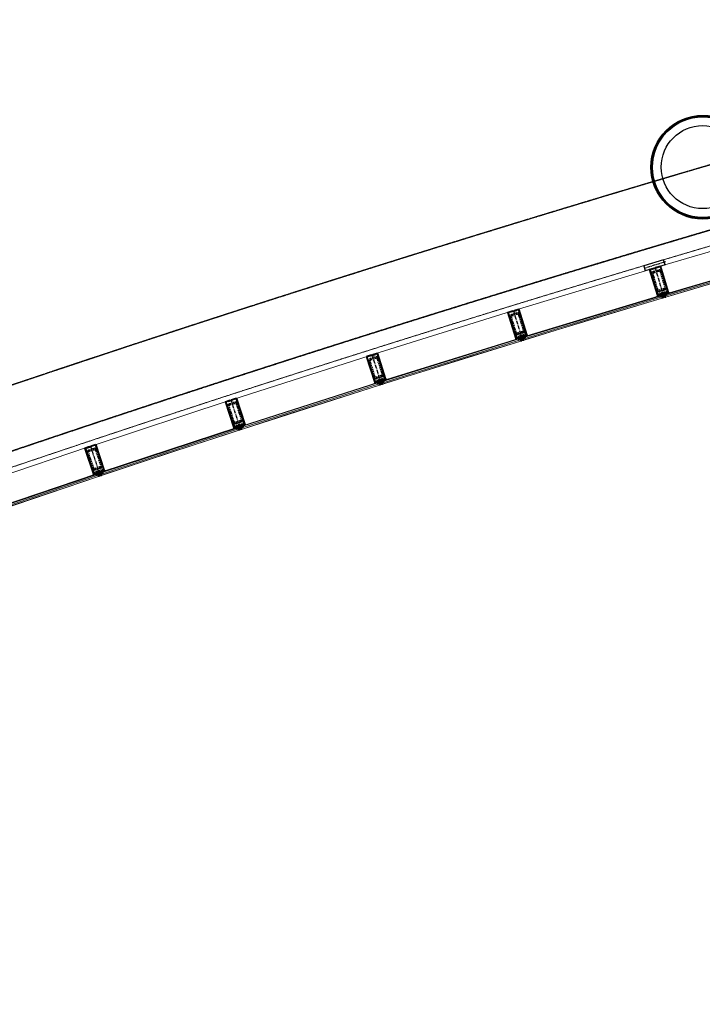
# Model space of a CAD drawing. Header units: millimetres. Extents: x 98667 to 994031, y -2704 to 533009.
# Tile 194 of 256: x 659974 to 666560, y 362746 to 372241. Entities that reach past the tile are written whole.
import ezdxf

# ---------------------------------------------------------------- set-up
doc = ezdxf.new("R2010")
doc.units = ezdxf.units.MM
for name, pattern in [('AP03000E0$0$CENTER', [50.8, 31.75, -6.35, 6.35, -6.35]), ('AP03000E0$0$HIDDEN', [9.525, 6.35, -3.175]), ('AP03000E0$0$HIDDENX2', [19.05, 12.7, -6.35]), ('AP9340000$SP00000G0$0$CENTER', [50.8, 31.75, -6.35, 6.35, -6.35]), ('CENTER', [50.8, 31.75, -6.35, 6.35, -6.35]), ('sp00000g0$0$CENTER', [50.8, 31.75, -6.35, 6.35, -6.35])]:
    doc.linetypes.add(name, pattern=pattern)
for name, color, linetype in [('A-COL ENCLOUSER INNER', 1, 'Continuous'), ('A-COL ENCLOUSER OUTER', 6, 'Continuous'), ('A-GRID', 1, 'CENTER'), ('AP9340000$SP00000G0$0$S-GRID', 8, 'AP9340000$SP00000G0$0$CENTER'), ('NOT IN SCOPE', 222, 'Continuous'), ('sp00000g0$0$S-GRID', 1, 'sp00000g0$0$CENTER')]:
    doc.layers.add(name, color=color, linetype=linetype)
for name, color, linetype, lineweight in [('AP03000E0$0$A-GLAZ-FULL-EXTR', 2, 'Continuous', 20), ('AP03000E0$0$A-GLAZ-MULL-EXTR', 3, 'Continuous', 35), ('AP03000E0$0$A-WALL-FNSH', 1, 'Continuous', 15), ('L_5300_WALL', 6, 'Continuous', 30)]:
    doc.layers.add(name, color=color, linetype=linetype, lineweight=lineweight)
doc.layers.add('AP03000E0$0$A-Slab Edge Guide', color=55, linetype='Continuous', lineweight=15, plot=False)

msp = doc.modelspace()

# ---------------------------------------------------------------- linework, layer by layer
at = {"color": 251, "linetype": 'AP03000E0$0$CENTER'}
for p, q in [((666104.2, 369848.3), (666190, 369560.8)), ((664737, 369434.1), (664825.2, 369147.4)), ((663373.2, 369009.1), (663463.6, 368723.1)), ((662012.8, 368573.3), (662105.5, 368287.9)), ((660655.9, 368126.6), (660750.9, 367842))]:
    msp.add_line(p, q, dxfattribs=at)
at = {"layer": 'A-COL ENCLOUSER INNER', "color": 251}
for radius in [494, 485]:
    msp.add_circle((666563.6, 370818.2), radius, dxfattribs=at)
at = {"layer": 'A-COL ENCLOUSER OUTER', "color": 251}
msp.add_circle((666563.6, 370818.2), 500, dxfattribs=at)
at = {"layer": 'A-GRID', "color": 251}
msp.add_line((666203.1, 369906.1), (666002.3, 369842.8), dxfattribs=at)
at = {"layer": 'AP03000E0$0$A-GLAZ-FULL-EXTR', "color": 251}
for p, q in [((667456.7, 370246.4), (666122.1, 369853.6)), ((666198.3, 369594.6), (667532.9, 369987.3)), ((667534.6, 369981.6), (666200, 369588.9)), ((666203.4, 369577.3), (667538, 369970.1)), ((667541.3, 369958.6), (666206.8, 369565.8)), ((664754.9, 369439.6), (666086.3, 369842.9)), ((666164.6, 369584.5), (664833.2, 369181.2)), ((664834.9, 369175.5), (666166.3, 369578.8)), ((666169.8, 369567.3), (664838.4, 369164)), ((664841.9, 369152.5), (666173.3, 369555.8)), ((666152.6, 369562.1), (666149.1, 369573.6)), ((666150, 369570.7), (666155.7, 369572.4)), ((666151.7, 369565), (666150, 369570.7)), ((666157.4, 369566.7), (666151.7, 369565)), ((666154.8, 369575.3), (666166.3, 369578.8)), ((666158.3, 369563.8), (666154.8, 369575.3)), ((666155.7, 369572.4), (666157.4, 369566.7)), ((666169.8, 369567.3), (666158.3, 369563.8)), ((666166.3, 369578.8), (666164.6, 369584.5)), ((666166.3, 369578.8), (666169.8, 369567.3)), ((666173.3, 369555.8), (666169.8, 369567.3)), ((666200, 369588.9), (666198.3, 369594.6)), ((666211.5, 369592.2), (666200, 369588.9)), ((666200, 369588.9), (666203.4, 369577.3)), ((666203.4, 369577.3), (666214.9, 369580.7)), ((666206.8, 369565.8), (666203.4, 369577.3)), ((666214.9, 369580.7), (666211.5, 369592.2)), ((666218.1, 369591.1), (666212.4, 369589.4)), ((666212.4, 369589.4), (666214.1, 369583.6)), ((666214.1, 369583.6), (666219.8, 369585.3)), ((666220.7, 369582.4), (666217.3, 369593.9)), ((666219.8, 369585.3), (666218.1, 369591.1)), ((664719.2, 369428.6), (663391.1, 369014.7)), ((663471.4, 368757), (664799.5, 369170.9)), ((664801.3, 369165.1), (663473.2, 368751.2)), ((664789.8, 369161.6), (664801.3, 369165.1)), ((664793.4, 369150.1), (664789.8, 369161.6)), ((664799.5, 369170.9), (664801.3, 369165.1)), ((664801.3, 369165.1), (664804.9, 369153.7)), ((664833.2, 369181.2), (664834.9, 369175.5)), ((664846.4, 369178.9), (664834.9, 369175.5)), ((664834.9, 369175.5), (664838.4, 369164)), ((664838.4, 369164), (664849.9, 369167.5)), ((664838.4, 369164), (664841.9, 369152.5)), ((664849.9, 369167.5), (664846.4, 369178.9)), ((664853, 369177.8), (664847.3, 369176.1)), ((664847.3, 369176.1), (664849, 369170.3)), ((664849, 369170.3), (664854.8, 369172.1)), ((664855.6, 369169.2), (664852.2, 369180.7)), ((664854.8, 369172.1), (664853, 369177.8)), ((663476.7, 368739.8), (664804.9, 369153.7)), ((664808.4, 369142.2), (663480.3, 368728.3)), ((664787.7, 369148.3), (664784.1, 369159.8)), ((664785, 369156.9), (664790.7, 369158.7)), ((664786.8, 369151.2), (664785, 369156.9)), ((664792.5, 369153), (664786.8, 369151.2)), ((664790.7, 369158.7), (664792.5, 369153)), ((664804.9, 369153.7), (664793.4, 369150.1)), ((664804.9, 369153.7), (664808.4, 369142.2)), ((662030.6, 368579), (663355.4, 369003.5)), ((663437.8, 368746.3), (662113, 368321.9)), ((662114.8, 368316.2), (663439.6, 368740.6)), ((663443.3, 368729.2), (662118.5, 368304.8)), ((662122.1, 368293.3), (663446.9, 368717.8)), ((663426.1, 368723.7), (663422.5, 368735.1)), ((663423.4, 368732.3), (663429.1, 368734.1)), ((663425.2, 368726.6), (663423.4, 368732.3)), ((663430.9, 368728.4), (663425.2, 368726.6)), ((663428.2, 368737), (663439.6, 368740.6)), ((663431.8, 368725.5), (663428.2, 368737)), ((663429.1, 368734.1), (663430.9, 368728.4)), ((663443.3, 368729.2), (663431.8, 368725.5)), ((663439.6, 368740.6), (663437.8, 368746.3)), ((663439.6, 368740.6), (663443.3, 368729.2)), ((663446.9, 368717.8), (663443.3, 368729.2)), ((663473.2, 368751.2), (663471.4, 368757)), ((663484.6, 368754.8), (663473.2, 368751.2)), ((663473.2, 368751.2), (663476.7, 368739.8)), ((663476.7, 368739.8), (663488.2, 368743.4)), ((663480.3, 368728.3), (663476.7, 368739.8)), ((663488.2, 368743.4), (663484.6, 368754.8)), ((663491.2, 368753.7), (663485.5, 368751.9)), ((663485.5, 368751.9), (663487.3, 368746.2)), ((663487.3, 368746.2), (663493, 368748)), ((663493.9, 368745.1), (663490.4, 368756.6)), ((663493, 368748), (663491.2, 368753.7)), ((661995.1, 368567.5), (660673.7, 368132.5)), ((660758.1, 367876.1), (662079.5, 368311)), ((662081.3, 368305.3), (660760, 367870.4)), ((662070, 368301.6), (662081.3, 368305.3)), ((662079.5, 368311), (662081.3, 368305.3)), ((662081.3, 368305.3), (662085.1, 368293.9)), ((662113, 368321.9), (662114.8, 368316.2)), ((662126.2, 368319.8), (662114.8, 368316.2)), ((662114.8, 368316.2), (662118.5, 368304.8)), ((662118.5, 368304.8), (662129.9, 368308.4)), ((662129.9, 368308.4), (662126.2, 368319.8)), ((662132.9, 368318.8), (662127.2, 368317)), ((662127.2, 368317), (662129, 368311.3)), ((662129, 368311.3), (662134.7, 368313.1)), ((662135.6, 368310.3), (662132, 368321.7)), ((662134.7, 368313.1), (662132.9, 368318.8)), ((660763.7, 367859), (662085.1, 368293.9)), ((662088.9, 368282.5), (660767.5, 367847.6)), ((662068, 368288.3), (662064.3, 368299.7)), ((662065.2, 368296.8), (662070.9, 368298.7)), ((662067.1, 368291.1), (662065.2, 368296.8)), ((662072.8, 368293), (662067.1, 368291.1)), ((662073.7, 368290.2), (662070, 368301.6)), ((662070.9, 368298.7), (662072.8, 368293)), ((662085.1, 368293.9), (662073.7, 368290.2)), ((662085.1, 368293.9), (662088.9, 368282.5)), ((662118.5, 368304.8), (662122.1, 368293.3)), ((659320.3, 367675.2), (660638.2, 368120.7)), ((660724.7, 367864.9), (659406.8, 367419.4)), ((659408.7, 367413.8), (660726.6, 367859.2)), ((660730.4, 367847.8), (659412.6, 367402.4)), ((659416.4, 367391), (660734.3, 367836.5)), ((660713.4, 367842.1), (660709.5, 367853.5)), ((660710.5, 367850.6), (660716.2, 367852.5)), ((660712.4, 367844.9), (660710.5, 367850.6)), ((660718.1, 367846.8), (660712.4, 367844.9)), ((660715.2, 367855.4), (660726.6, 367859.2)), ((660719.1, 367844), (660715.2, 367855.4)), ((660716.2, 367852.5), (660718.1, 367846.8)), ((660730.4, 367847.8), (660719.1, 367844)), ((660726.6, 367859.2), (660724.7, 367864.9)), ((660726.6, 367859.2), (660730.4, 367847.8)), ((660734.3, 367836.5), (660730.4, 367847.8)), ((660760, 367870.4), (660758.1, 367876.1)), ((660771.4, 367874.1), (660760, 367870.4)), ((660760, 367870.4), (660763.7, 367859)), ((660763.7, 367859), (660775.1, 367862.7)), ((660767.5, 367847.6), (660763.7, 367859)), ((660775.1, 367862.7), (660771.4, 367874.1)), ((660778, 367873.1), (660772.3, 367871.3)), ((660772.3, 367871.3), (660774.2, 367865.6)), ((660774.2, 367865.6), (660779.9, 367867.4)), ((660780.8, 367864.6), (660777.1, 367876)), ((660779.9, 367867.4), (660778, 367873.1))]:
    msp.add_line(p, q, dxfattribs=at)
at = {"layer": 'AP03000E0$0$A-GLAZ-FULL-EXTR', "color": 251, "linetype": 'Continuous'}
for p, q in [((666155.1, 369574.3), (666166.6, 369577.8)), ((666159.4, 369564.2), (666155.9, 369575.6)), ((666156.1, 369571.3), (666167.5, 369574.7)), ((666157, 369568.2), (666168.5, 369571.7)), ((666157.9, 369565.2), (666169.4, 369568.7)), ((666162.4, 369565.1), (666159, 369576.6)), ((666165.5, 369566), (666162, 369577.5)), ((666168.5, 369566.9), (666165, 369578.4)), ((666200.8, 369586.4), (666213.3, 369586.4)), ((666201.3, 369584.6), (666201.3, 369589.2)), ((666201.7, 369583.2), (666214.2, 369583.2)), ((666202.5, 369589.6), (666212.3, 369589.5)), ((666202.6, 369580), (666212.5, 369580)), ((666204.4, 369577.6), (666204.5, 369590.2)), ((666207.6, 369578.6), (666207.7, 369591.1)), ((666210.8, 369579.5), (666210.8, 369592)), ((666214, 369580.5), (666214, 369584)), ((664790.2, 369160.4), (664802.8, 369160.3)), ((664793, 369151.5), (664793, 369162.6)), ((664796.1, 369163.5), (664801.8, 369163.5)), ((664796.1, 369151), (664796.2, 369163.5)), ((664799.3, 369151.9), (664799.4, 369164.5)), ((664802.5, 369152.9), (664802.5, 369161.2)), ((664835.6, 369173.2), (664847.1, 369176.7)), ((664836.5, 369170.1), (664848, 369173.6)), ((664840.6, 369164.7), (664837.2, 369176.1)), ((664837.5, 369167.1), (664849, 369170.6)), ((664838.4, 369164.1), (664849.9, 369167.5)), ((664843.7, 369165.6), (664840.2, 369177.1)), ((664846.7, 369166.5), (664843.2, 369178)), ((664849.7, 369167.4), (664846.3, 369178.9)), ((664791.2, 369157.2), (664803.8, 369157.1)), ((664792.2, 369154), (664804.8, 369154)), ((664793.2, 369150.8), (664795.7, 369150.8)), ((663428.6, 368735.8), (663440, 368739.4)), ((663432.2, 368725.7), (663428.6, 368737.1)), ((663429.5, 368732.8), (663441, 368736.4)), ((663430.5, 368729.7), (663441.9, 368733.4)), ((663431.5, 368726.7), (663442.9, 368730.4)), ((663435.2, 368726.6), (663431.6, 368738.1)), ((663438.3, 368727.6), (663434.6, 368739)), ((663441.3, 368728.6), (663437.6, 368740)), ((663473.6, 368749.8), (663486.2, 368749.8)), ((663473.7, 368749.6), (663473.7, 368751.4)), ((663474.6, 368746.6), (663487.2, 368746.6)), ((663475.6, 368743.5), (663488.2, 368743.4)), ((663476.6, 368740.3), (663478.3, 368740.3)), ((663476.8, 368739.8), (663476.9, 368752.4)), ((663478.8, 368753), (663485.2, 368753)), ((663480, 368740.8), (663480.1, 368753.4)), ((663483.2, 368741.8), (663483.2, 368754.4)), ((663486.4, 368742.8), (663486.4, 368749.2)), ((662115.6, 368313.7), (662127, 368317.4)), ((662120, 368305.2), (662116.3, 368316.7)), ((662116.6, 368310.7), (662128, 368314.4)), ((662117.5, 368307.7), (662129, 368311.3)), ((662123, 368306.2), (662119.3, 368317.6)), ((662126, 368307.2), (662122.4, 368318.6)), ((662129, 368308.1), (662125.4, 368319.6)), ((662070, 368301.5), (662082.6, 368301.5)), ((662071, 368298.4), (662083.7, 368298.3)), ((662071.6, 368296.4), (662071.7, 368302.1)), ((662072.1, 368295.2), (662084.7, 368295.1)), ((662073.1, 368292), (662079.2, 368292)), ((662074.8, 368290.5), (662074.9, 368303.2)), ((662078, 368291.6), (662078, 368304.2)), ((662079.4, 368304.7), (662081.6, 368304.7)), ((662081.2, 368292.6), (662081.2, 368305.3)), ((662084.3, 368293.7), (662084.3, 368296.2)), ((660715.4, 367855), (660726.7, 367858.8)), ((660716.4, 367852), (660727.7, 367855.8)), ((660717.4, 367849), (660728.8, 367852.8)), ((660721.7, 367844.9), (660717.9, 367856.3)), ((660718.4, 367846), (660729.8, 367849.8)), ((660724.7, 367845.9), (660720.9, 367857.3)), ((660727.7, 367846.9), (660723.9, 367858.3)), ((660760.5, 367868.7), (660773.2, 367868.7)), ((660761.5, 367865.6), (660774.2, 367865.5)), ((660761.8, 367864.9), (660761.8, 367871)), ((660762.6, 367862.4), (660774, 367862.3)), ((660763.6, 367859.2), (660764.5, 367859.2)), ((660764.7, 367871.9), (660772.1, 367871.9)), ((660764.9, 367859.3), (660765, 367872)), ((660768.1, 367860.4), (660768.2, 367873)), ((660771.3, 367861.4), (660771.3, 367874.1)), ((660774.5, 367862.5), (660774.5, 367864.7))]:
    msp.add_line(p, q, dxfattribs=at)
msp.add_arc((717502.2, 197719), 179339.2, 89.995553, 114.847186, dxfattribs=at)
at = {"layer": 'AP03000E0$0$A-GLAZ-MULL-EXTR', "color": 251}
for p, q in [((666094.6, 369845.4), (666051.5, 369832.6)), ((666051.5, 369832.6), (666125.9, 369583.4)), ((666055.2, 369830.5), (666095.5, 369842.6)), ((666112.5, 369638.9), (666055.2, 369830.5)), ((666109.9, 369846.8), (666074.4, 369836.3)), ((666074.4, 369836.3), (666075.3, 369833.4)), ((666075.3, 369833.4), (666115.5, 369845.4)), ((666095.5, 369842.6), (666094.6, 369845.4)), ((666156.9, 369864), (666109, 369849.7)), ((666109, 369849.7), (666109.9, 369846.8)), ((666114.6, 369848.3), (666154.9, 369860.3)), ((666115.5, 369845.4), (666114.6, 369848.3)), ((666154.9, 369860.3), (666212.1, 369668.7)), ((666231.3, 369614.9), (666156.9, 369864)), ((666128.8, 369584.3), (666112.5, 369638.9)), ((666212.1, 369668.7), (666228.4, 369614)), ((666150.3, 369580.3), (666124, 369572.4)), ((666124, 369572.4), (666127.3, 369578.6)), ((666125.9, 369583.4), (666127.3, 369578.6)), ((666127.3, 369578.6), (666168, 369590.8)), ((666127.3, 369578.6), (666148.9, 369585.1)), ((666166.6, 369595.6), (666128.8, 369584.3)), ((666148.9, 369585.1), (666150.3, 369580.3)), ((666189.7, 369605.6), (666149.5, 369593.6)), ((666149.5, 369593.6), (666150.3, 369590.7)), ((666150.3, 369590.7), (666185.8, 369601.3)), ((666171.4, 369597), (666166.6, 369595.6)), ((666168, 369590.8), (666178.1, 369557.3)), ((666182.9, 369558.7), (666171.4, 369597)), ((666178.1, 369557.3), (666182.9, 369558.7)), ((666185.8, 369601.3), (666197.2, 369563)), ((666190.6, 369602.7), (666189.7, 369605.6)), ((666228.4, 369614), (666190.6, 369602.7)), ((666192, 369597.9), (666232.7, 369610.1)), ((666202, 369564.4), (666192, 369597.9)), ((666197.2, 369563), (666202, 369564.4)), ((666232.7, 369610.1), (666211.2, 369603.7)), ((666211.2, 369603.7), (666212.6, 369598.9)), ((666212.6, 369598.9), (666238.9, 369606.7)), ((666232.7, 369610.1), (666231.3, 369614.9)), ((666238.9, 369606.7), (666232.7, 369610.1)), ((664746.6, 369437.1), (664789.6, 369450.3)), ((664787.6, 369446.5), (664747.5, 369434.2)), ((664846.4, 369255.4), (664787.6, 369446.5)), ((664789.6, 369450.3), (664866, 369201.8)), ((664684.5, 369418), (664732.3, 369432.7)), ((664760.8, 369169.4), (664684.5, 369418)), ((664728.4, 369428.3), (664688.2, 369416)), ((664688.2, 369416), (664747, 369224.8)), ((664729.3, 369425.5), (664728.4, 369428.3)), ((664769.4, 369437.8), (664729.3, 369425.5)), ((664732.3, 369432.7), (664733.1, 369429.8)), ((664733.1, 369429.8), (664768.5, 369440.7)), ((664747.5, 369434.2), (664746.6, 369437.1)), ((664768.5, 369440.7), (664769.4, 369437.8)), ((664863.1, 369200.9), (664846.4, 369255.4)), ((664747, 369224.8), (664763.7, 369170.3)), ((664785.3, 369166.5), (664759, 369158.4)), ((664759, 369158.4), (664762.3, 369164.7)), ((664762.3, 369164.7), (664760.8, 369169.4)), ((664802.9, 369177.1), (664762.3, 369164.7)), ((664762.3, 369164.7), (664783.8, 369171.3)), ((664763.7, 369170.3), (664801.5, 369181.9)), ((664783.8, 369171.3), (664785.3, 369166.5)), ((664800.6, 369184.8), (664840.7, 369197.1)), ((664801.5, 369181.9), (664800.6, 369184.8)), ((664813.2, 369143.7), (664802.9, 369177.1)), ((664841.6, 369194.3), (664806.2, 369183.4)), ((664806.2, 369183.4), (664818, 369145.2)), ((664820.6, 369187.8), (664825.4, 369189.3)), ((664832.3, 369149.6), (664820.6, 369187.8)), ((664825.4, 369189.3), (664863.1, 369200.9)), ((664867.5, 369197), (664826.8, 369184.5)), ((664826.8, 369184.5), (664837.1, 369151)), ((664840.7, 369197.1), (664841.6, 369194.3)), ((664867.5, 369197), (664846, 369190.4)), ((664846, 369190.4), (664847.4, 369185.6)), ((664847.4, 369185.6), (664873.7, 369193.7)), ((664866, 369201.8), (664867.5, 369197)), ((664873.7, 369193.7), (664867.5, 369197)), ((664818, 369145.2), (664813.2, 369143.7)), ((664837.1, 369151), (664832.3, 369149.6)), ((663320.8, 368992.5), (663368.5, 369007.6)), ((663399.1, 368744.6), (663320.8, 368992.5)), ((663364.6, 369003.2), (663324.5, 368990.6)), ((663324.5, 368990.6), (663384.8, 368799.9)), ((663365.5, 369000.4), (663364.6, 369003.2)), ((663405.5, 369013), (663365.5, 369000.4)), ((663368.5, 369007.6), (663369.4, 369004.7)), ((663369.4, 369004.7), (663404.6, 369015.9)), ((663382.8, 369012.1), (663425.7, 369025.7)), ((663383.7, 369009.3), (663382.8, 369012.1)), ((663423.7, 369021.9), (663383.7, 369009.3)), ((663404.6, 369015.9), (663405.5, 369013)), ((663484, 368831.2), (663423.7, 369021.9)), ((663425.7, 369025.7), (663504, 368777.8)), ((663384.8, 368799.9), (663402, 368745.5)), ((663501.2, 368776.9), (663484, 368831.2)), ((663423.6, 368741.9), (663397.4, 368733.6)), ((663397.4, 368733.6), (663400.6, 368739.9)), ((663400.6, 368739.9), (663399.1, 368744.6)), ((663441.2, 368752.7), (663400.6, 368739.9)), ((663400.6, 368739.9), (663422.1, 368746.6)), ((663402, 368745.5), (663439.7, 368757.4)), ((663422.1, 368746.6), (663423.6, 368741.9)), ((663438.7, 368760.3), (663478.8, 368772.9)), ((663439.7, 368757.4), (663438.7, 368760.3)), ((663451.7, 368719.3), (663441.2, 368752.7)), ((663479.7, 368770.1), (663444.4, 368758.9)), ((663444.4, 368758.9), (663456.5, 368720.8)), ((663456.5, 368720.8), (663451.7, 368719.3)), ((663458.7, 368763.5), (663463.5, 368765)), ((663470.8, 368725.3), (663458.7, 368763.5)), ((663463.5, 368765), (663501.2, 368776.9)), ((663505.5, 368773), (663465, 368760.2)), ((663465, 368760.2), (663475.5, 368726.8)), ((663475.5, 368726.8), (663470.8, 368725.3)), ((663478.8, 368772.9), (663479.7, 368770.1)), ((663505.5, 368773), (663484.1, 368766.2)), ((663484.1, 368766.2), (663485.6, 368761.4)), ((663485.6, 368761.4), (663511.8, 368769.7)), ((663504, 368777.8), (663505.5, 368773)), ((663511.8, 368769.7), (663505.5, 368773)), ((662065.1, 368590.2), (662017.6, 368574.8)), ((662145.5, 368343), (662065.1, 368590.2)), ((662003.3, 368570.2), (661960.5, 368556.3)), ((661960.5, 368556.3), (662040.8, 368309)), ((661964.3, 368554.3), (662004.2, 368567.3)), ((662026.1, 368364.1), (661964.3, 368554.3)), ((662018.5, 368571.9), (661983.3, 368560.5)), ((661983.3, 368560.5), (661984.2, 368557.7)), ((661984.2, 368557.7), (662024.2, 368570.6)), ((662004.2, 368567.3), (662003.3, 368570.2)), ((662017.6, 368574.8), (662018.5, 368571.9)), ((662023.3, 368573.5), (662063.2, 368586.5)), ((662024.2, 368570.6), (662023.3, 368573.5)), ((662063.2, 368586.5), (662125, 368396.2)), ((662043.7, 368309.9), (662026.1, 368364.1)), ((662065.3, 368306.4), (662039.2, 368297.9)), ((662040.8, 368309), (662042.4, 368304.2)), ((662042.4, 368304.2), (662082.8, 368317.4)), ((662042.4, 368304.2), (662063.8, 368311.2)), ((662081.3, 368322.1), (662043.7, 368309.9)), ((662063.8, 368311.2), (662065.3, 368306.4)), ((662104.1, 368332.7), (662064.2, 368319.7)), ((662064.2, 368319.7), (662065.1, 368316.9)), ((662065.1, 368316.9), (662100.3, 368328.3)), ((662086, 368323.7), (662081.3, 368322.1)), ((662082.8, 368317.4), (662093.6, 368284.1)), ((662098.4, 368285.6), (662086, 368323.7)), ((662100.3, 368328.3), (662112.6, 368290.2)), ((662105, 368329.8), (662104.1, 368332.7)), ((662142.6, 368342), (662105, 368329.8)), ((662106.6, 368325.1), (662147, 368338.2)), ((662117.4, 368291.8), (662106.6, 368325.1)), ((662125, 368396.2), (662142.6, 368342)), ((662147, 368338.2), (662125.6, 368331.3)), ((662125.6, 368331.3), (662127.1, 368326.5)), ((662127.1, 368326.5), (662153.3, 368335)), ((662147, 368338.2), (662145.5, 368343)), ((662153.3, 368335), (662147, 368338.2)), ((662039.2, 368297.9), (662042.4, 368304.2)), ((662093.6, 368284.1), (662098.4, 368285.6)), ((662112.6, 368290.2), (662117.4, 368291.8)), ((660646.5, 368123.4), (660603.8, 368109.2)), ((660607.6, 368107.3), (660647.4, 368120.6)), ((660661.6, 368125.3), (660626.5, 368113.6)), ((660627.5, 368110.8), (660667.3, 368124.1)), ((660647.4, 368120.6), (660646.5, 368123.4)), ((660708.1, 368144), (660660.7, 368128.2)), ((660660.7, 368128.2), (660661.6, 368125.3)), ((660666.4, 368126.9), (660706.2, 368140.2)), ((660667.3, 368124.1), (660666.4, 368126.9)), ((660706.2, 368140.2), (660769.5, 367950.5)), ((660790.4, 367897.4), (660708.1, 368144)), ((660603.8, 368109.2), (660686, 367862.6)), ((660670.9, 367917.6), (660607.6, 368107.3)), ((660626.5, 368113.6), (660627.5, 368110.8)), ((660769.5, 367950.5), (660787.5, 367896.4)), ((660688.9, 367863.5), (660670.9, 367917.6)), ((660710.6, 367860.2), (660684.5, 367851.5)), ((660684.5, 367851.5), (660687.6, 367857.8)), ((660686, 367862.6), (660687.6, 367857.8)), ((660687.6, 367857.8), (660727.9, 367871.3)), ((660687.6, 367857.8), (660709, 367864.9)), ((660726.4, 367876), (660688.9, 367863.5)), ((660709, 367864.9), (660710.6, 367860.2)), ((660749.1, 367886.8), (660709.3, 367873.5)), ((660709.3, 367873.5), (660710.2, 367870.6)), ((660710.2, 367870.6), (660745.3, 367882.3)), ((660731.1, 367877.6), (660726.4, 367876)), ((660727.9, 367871.3), (660739, 367838.1)), ((660743.8, 367839.6), (660731.1, 367877.6)), ((660739, 367838.1), (660743.8, 367839.6)), ((660745.3, 367882.3), (660758, 367844.4)), ((660750.1, 367883.9), (660749.1, 367886.8)), ((660787.5, 367896.4), (660750.1, 367883.9)), ((660751.7, 367879.2), (660792, 367892.6)), ((660762.7, 367846), (660751.7, 367879.2)), ((660758, 367844.4), (660762.7, 367846)), ((660792, 367892.6), (660770.6, 367885.5)), ((660770.6, 367885.5), (660772.2, 367880.8)), ((660772.2, 367880.8), (660798.3, 367889.5)), ((660792, 367892.6), (660790.4, 367897.4)), ((660798.3, 367889.5), (660792, 367892.6))]:
    msp.add_line(p, q, dxfattribs=at)
at = {"layer": 'AP03000E0$0$A-GLAZ-MULL-EXTR', "color": 251, "linetype": 'AP03000E0$0$HIDDENX2'}
for p, q in [((666088.8, 369812.4), (666136.7, 369826.7)), ((666114.9, 369637.6), (666072, 369781.3)), ((666126.9, 369641.1), (666084, 369784.9)), ((666092.4, 369800.4), (666140.3, 369814.7)), ((666155.9, 369806.3), (666198.8, 369662.6)), ((666167.8, 369809.9), (666210.8, 369666.2)), ((666122.1, 369613.6), (666217.9, 369642.2)), ((666190.4, 369647), (666142.5, 369632.7)), ((666194, 369635.1), (666146.1, 369620.8)), ((666217.9, 369642.2), (666223.6, 369623)), ((666127.8, 369594.4), (666122.1, 369613.6)), ((666175.7, 369608.7), (666127.8, 369594.4)), ((666223.6, 369623), (666175.7, 369608.7)), ((664705.4, 369366.9), (664749.5, 369223.5)), ((664717.4, 369370.5), (664761.4, 369227.2)), ((664769.8, 369412.8), (664722, 369398.1)), ((664773.4, 369400.8), (664725.6, 369386.2)), ((664833.1, 369249.2), (664789, 369392.6)), ((664845.1, 369252.9), (664801, 369396.2)), ((664852.4, 369229), (664756.8, 369199.6)), ((664756.8, 369199.6), (664762.7, 369180.5)), ((664762.7, 369180.5), (664810.5, 369195.2)), ((664777, 369218.9), (664824.8, 369233.6)), ((664780.7, 369206.9), (664828.5, 369221.6)), ((664810.5, 369195.2), (664858.3, 369209.8)), ((664858.3, 369209.8), (664852.4, 369229)), ((663406.1, 368988), (663358.4, 368973)), ((663409.9, 368976.1), (663362.2, 368961)), ((663482.7, 368828.7), (663437.5, 368971.7)), ((663342.1, 368941.6), (663387.3, 368798.6)), ((663354, 368945.4), (663399.2, 368802.3)), ((663470.8, 368824.9), (663425.6, 368968)), ((663490.2, 368804.9), (663394.9, 368774.7)), ((663414.9, 368794.2), (663462.6, 368809.2)), ((663418.7, 368782.3), (663466.4, 368797.3)), ((663448.6, 368770.7), (663496.2, 368785.8)), ((663496.2, 368785.8), (663490.2, 368804.9)), ((663394.9, 368774.7), (663400.9, 368755.7)), ((663400.9, 368755.7), (663448.6, 368770.7)), ((662028.6, 368362.8), (661982.3, 368505.5)), ((662040.5, 368366.7), (661994.2, 368509.4)), ((661998.3, 368537), (662045.9, 368552.4)), ((662002.2, 368525.1), (662049.7, 368540.6)), ((662065.5, 368532.5), (662111.8, 368389.9)), ((662077.4, 368536.4), (662123.7, 368393.7)), ((662036.3, 368339.1), (662131.4, 368369.9)), ((662042.5, 368320), (662036.3, 368339.1)), ((662090.1, 368335.5), (662042.5, 368320)), ((662103.8, 368374.1), (662056.2, 368358.7)), ((662107.7, 368362.2), (662060.1, 368346.8)), ((662137.6, 368350.9), (662090.1, 368335.5)), ((662131.4, 368369.9), (662137.6, 368350.9)), ((660673.4, 367916.3), (660625.9, 368058.6)), ((660685.2, 367920.3), (660637.8, 368062.6)), ((660641.7, 368090.2), (660689.2, 368106.1)), ((660645.7, 368078.4), (660693.1, 368094.2)), ((660708.9, 368086.3), (660756.4, 367944)), ((660720.8, 368090.2), (660768.2, 367948)), ((660748.5, 367928.2), (660701.1, 367912.4)), ((660681.3, 367892.6), (660776.2, 367924.2)), ((660687.6, 367873.6), (660681.3, 367892.6)), ((660735.1, 367889.4), (660687.6, 367873.6)), ((660752.4, 367916.3), (660705, 367900.5)), ((660782.5, 367905.3), (660735.1, 367889.4)), ((660776.2, 367924.2), (660782.5, 367905.3))]:
    msp.add_line(p, q, dxfattribs=at)
at = {"layer": 'AP03000E0$0$A-GLAZ-MULL-EXTR', "color": 251, "linetype": 'Continuous'}
for p, q in [((666124.4, 369573.3), (666126.8, 369573.3)), ((666126.1, 369576.4), (666137.3, 369576.4)), ((666126.2, 369573.1), (666126.2, 369576.5)), ((666129.3, 369574), (666129.4, 369579.2)), ((666130.6, 369579.6), (666147.8, 369579.5)), ((666132.5, 369575), (666132.5, 369580.2)), ((666135.7, 369575.9), (666135.7, 369581.1)), ((666138.9, 369576.9), (666138.9, 369582.1)), ((666141.1, 369582.7), (666149.6, 369582.7)), ((666142.1, 369577.8), (666142.1, 369583)), ((666145.2, 369578.8), (666145.3, 369584)), ((666148.4, 369579.7), (666148.4, 369584.9)), ((666211.8, 369601.5), (666221.2, 369601.5)), ((666212, 369600.9), (666212, 369603.9)), ((666214.5, 369604.7), (666231.7, 369604.6)), ((666215.2, 369599.6), (666215.2, 369604.9)), ((666218.3, 369600.6), (666218.4, 369605.8)), ((666221.5, 369601.5), (666221.5, 369606.8)), ((666224.7, 369602.5), (666224.7, 369607.7)), ((666225, 369607.8), (666237.1, 369607.7)), ((666227.9, 369603.4), (666227.9, 369608.7)), ((666231.1, 369604.4), (666231.1, 369609.6)), ((666234.2, 369605.3), (666234.3, 369609.3)), ((666237.4, 369606.3), (666237.4, 369607.6)), ((664760.5, 369161.2), (664784.6, 369168.6)), ((664761.9, 369159.3), (664761, 369162.2)), ((664764.9, 369160.2), (664763.5, 369165)), ((664768, 369161.2), (664766.5, 369166)), ((664771, 369162.1), (664769.6, 369166.9)), ((664774.1, 369163), (664772.6, 369167.8)), ((664777.1, 369164), (664775.6, 369168.8)), ((664780.1, 369164.9), (664778.7, 369169.7)), ((664783.2, 369165.8), (664781.7, 369170.6)), ((664846.8, 369187.6), (664871.1, 369195)), ((664849.9, 369186.4), (664848.5, 369191.1)), ((664853, 369187.3), (664851.5, 369192.1)), ((664856, 369188.2), (664854.5, 369193)), ((664859, 369189.2), (664857.6, 369193.9)), ((664862.1, 369190.1), (664860.6, 369194.9)), ((664865.1, 369191), (664863.6, 369195.8)), ((664868.1, 369191.9), (664866.7, 369196.7)), ((664871.2, 369192.9), (664870.4, 369195.4)), ((663397.4, 368733.6), (663412, 368738.2)), ((663399.9, 368734.4), (663399.1, 368736.9)), ((663399.5, 368737.6), (663422.6, 368744.9)), ((663402.9, 368735.3), (663401.4, 368740.1)), ((663406, 368736.3), (663404.5, 368741.1)), ((663409, 368737.2), (663407.5, 368742)), ((663412, 368738.2), (663410.5, 368743)), ((663415, 368739.2), (663413.5, 368743.9)), ((663418.1, 368740.1), (663416.6, 368744.9)), ((663421.1, 368741.1), (663419.6, 368745.8)), ((663484.6, 368764.4), (663508, 368771.7)), ((663487.7, 368762.1), (663486.2, 368766.9)), ((663490.7, 368763.1), (663489.2, 368767.8)), ((663493.8, 368764), (663492.3, 368768.8)), ((663496.8, 368765), (663495.3, 368769.8)), ((663499.8, 368765.9), (663498.3, 368770.7)), ((663502.8, 368766.9), (663501.3, 368771.7)), ((663505.9, 368767.9), (663504.4, 368772.6)), ((663508.9, 368768.8), (663508, 368771.7)), ((662047.4, 368300.6), (662047.4, 368305.9)), ((662050.6, 368301.6), (662050.6, 368306.9)), ((662051.6, 368307.2), (662065.1, 368307.2)), ((662053.8, 368302.7), (662053.8, 368307.9)), ((662056.9, 368303.7), (662057, 368309)), ((662060.1, 368304.7), (662060.1, 368310)), ((662061.3, 368310.4), (662064, 368310.3)), ((662063.3, 368305.8), (662063.3, 368311)), ((662126.3, 368329.1), (662135.2, 368329.1)), ((662126.9, 368327.3), (662126.9, 368331.7)), ((662128.8, 368332.3), (662144.8, 368332.2)), ((662130.1, 368327.4), (662130.1, 368332.7)), ((662133.2, 368328.5), (662133.3, 368333.7)), ((662136.4, 368329.5), (662136.4, 368334.8)), ((662138.5, 368335.4), (662152.5, 368335.4)), ((662139.6, 368330.5), (662139.6, 368335.8)), ((662142.8, 368331.6), (662142.8, 368336.8)), ((662145.9, 368332.6), (662146, 368337.9)), ((662149.1, 368333.6), (662149.1, 368337.1)), ((662152.3, 368334.7), (662152.3, 368335.5)), ((662040.7, 368300.9), (662048.3, 368300.9)), ((662041, 368298.5), (662041, 368301.6)), ((662042.3, 368304.1), (662057.9, 368304)), ((662044.2, 368299.6), (662044.2, 368304.8)), ((660684.9, 367852.4), (660687.3, 367852.4)), ((660686.5, 367855.6), (660696.7, 367855.6)), ((660686.6, 367852.2), (660686.7, 367855.9)), ((660689.8, 367853.3), (660689.8, 367858.6)), ((660690.5, 367858.8), (660706.1, 367858.7)), ((660693, 367854.3), (660693, 367859.6)), ((660696.2, 367855.4), (660696.2, 367860.7)), ((660699.4, 367856.5), (660699.4, 367861.7)), ((660699.9, 367861.9), (660710, 367861.9)), ((660702.5, 367857.5), (660702.6, 367862.8)), ((660705.7, 367858.6), (660705.7, 367863.9)), ((660708.9, 367859.6), (660708.9, 367864.9)), ((660771.2, 367883.8), (660781.3, 367883.8)), ((660772.5, 367880.9), (660772.5, 367886.1)), ((660775.1, 367887), (660790.7, 367886.9)), ((660775.7, 367881.9), (660775.7, 367887.2)), ((660778.8, 367883), (660778.9, 367888.3)), ((660782, 367884), (660782.1, 367889.3)), ((660784.5, 367890.1), (660797.1, 367890.1)), ((660785.2, 367885.1), (660785.2, 367890.4)), ((660788.4, 367886.2), (660788.4, 367891.4)), ((660791.6, 367887.2), (660791.6, 367892.5)), ((660794.7, 367888.3), (660794.8, 367891.2)), ((660797.9, 367889.3), (660797.9, 367889.6))]:
    msp.add_line(p, q, dxfattribs=at)
at = {"layer": 'AP03000E0$0$A-GLAZ-MULL-EXTR', "color": 251, "linetype": 'AP03000E0$0$HIDDENX2'}
for centre, radius, start, end in [((666143.9, 369802.7), 25, 16.62564, 106.62564), ((666096, 369788.4), 25, 106.62564, 196.62564), ((666096, 369788.4), 12.5, 106.62564, 196.62564), ((666143.9, 369802.7), 12.5, 16.62564, 106.62564), ((666138.9, 369644.7), 25, 196.62564, 286.62564), ((666138.9, 369644.7), 12.5, 196.62564, 286.62564), ((666186.8, 369659), 12.5, 286.62564, 16.62564), ((666186.8, 369659), 25, 286.62564, 16.62564), ((664729.3, 369374.2), 25, 107.08126, 197.08126), ((664729.3, 369374.2), 12.5, 107.08126, 197.08126), ((664777.1, 369388.9), 25, 17.08126, 107.08126), ((664777.1, 369388.9), 12.5, 17.08126, 107.08126), ((664773.4, 369230.8), 25, 197.08126, 287.08126), ((664773.4, 369230.8), 12.5, 197.08126, 287.08126), ((664821.2, 369245.5), 12.5, 287.08126, 17.08126), ((664821.2, 369245.5), 25, 287.08126, 17.08126), ((663366, 368949.1), 25, 107.53689, 197.53689), ((663413.6, 368964.2), 25, 17.53689, 107.53689), ((663413.6, 368964.2), 12.5, 17.53689, 107.53689), ((663366, 368949.1), 12.5, 107.53689, 197.53689), ((663411.2, 368806.1), 25, 197.53689, 287.53689), ((663411.2, 368806.1), 12.5, 197.53689, 287.53689), ((663458.8, 368821.2), 12.5, 287.53689, 17.53689), ((663458.8, 368821.2), 25, 287.53689, 17.53689), ((662006, 368513.2), 25, 107.99253, 197.99253), ((662006, 368513.2), 12.5, 107.99253, 197.99253), ((662053.6, 368528.7), 25, 17.99253, 107.99253), ((662053.6, 368528.7), 12.5, 17.99253, 107.99253), ((662052.4, 368370.6), 25, 197.99253, 287.99253), ((662052.4, 368370.6), 12.5, 197.99253, 287.99253), ((662099.9, 368386), 12.5, 287.99253, 17.99253), ((662099.9, 368386), 25, 287.99253, 17.99253), ((660649.6, 368066.5), 25, 108.44814, 198.44814), ((660649.6, 368066.5), 12.5, 108.44814, 198.44814), ((660697.1, 368082.3), 25, 18.44814, 108.44814), ((660697.1, 368082.3), 12.5, 18.44814, 108.44814), ((660744.5, 367940), 12.5, 288.44814, 18.44814), ((660744.5, 367940), 25, 288.44814, 18.44814), ((660697.1, 367924.2), 25, 198.44814, 288.44814), ((660697.1, 367924.2), 12.5, 198.44814, 288.44814)]:
    msp.add_arc(centre, radius, start, end, dxfattribs=at)
at = {"layer": 'AP03000E0$0$A-GLAZ-MULL-EXTR', "color": 251}
for centre, start, end in [((666174.6, 369560.1), 44.68629, 168.56498), ((666174.9, 369559.1), 44.68629, 168.56498), ((666175.2, 369558.1), 44.68629, 168.56498), ((666175.5, 369557.2), 44.68629, 168.56498), ((666175.8, 369556.2), 44.68629, 168.56498), ((666176, 369555.3), 44.68629, 168.56498), ((666203.4, 369568.6), 44.68629, 168.56498), ((666203.6, 369567.7), 44.68629, 168.56498), ((666203.9, 369566.7), 44.68629, 168.56498), ((666204.2, 369565.8), 44.68629, 168.56498), ((666204.5, 369564.8), 44.68629, 168.56498), ((666204.8, 369563.8), 44.68629, 168.56498), ((664809.7, 369146.5), 45.14192, 169.0206), ((664810, 369145.5), 45.14192, 169.0206), ((664810.3, 369144.5), 45.14192, 169.0206), ((664810.6, 369143.6), 45.14192, 169.0206), ((664810.9, 369142.6), 45.14192, 169.0206), ((664811.2, 369141.7), 45.14192, 169.0206), ((664838.4, 369155.3), 45.14192, 169.0206), ((664838.7, 369154.3), 45.14192, 169.0206), ((664839, 369153.4), 45.14192, 169.0206), ((664839.3, 369152.4), 45.14192, 169.0206), ((664839.6, 369151.4), 45.14192, 169.0206), ((664839.9, 369150.5), 45.14192, 169.0206), ((663448.2, 368722), 45.59755, 169.47623), ((663448.5, 368721.1), 45.59755, 169.47623), ((663448.8, 368720.1), 45.59755, 169.47623), ((663449.1, 368719.2), 45.59755, 169.47623), ((663449.4, 368718.2), 45.59755, 169.47623), ((663449.7, 368717.3), 45.59755, 169.47623), ((663476.8, 368731.1), 45.59755, 169.47623), ((663477.1, 368730.1), 45.59755, 169.47623), ((663477.4, 368729.2), 45.59755, 169.47623), ((663477.7, 368728.2), 45.59755, 169.47623), ((663478, 368727.3), 45.59755, 169.47623), ((663478.3, 368726.3), 45.59755, 169.47623), ((662090.1, 368286.8), 46.05319, 169.93187), ((662090.4, 368285.8), 46.05319, 169.93187), ((662090.7, 368284.9), 46.05319, 169.93187), ((662091, 368283.9), 46.05319, 169.93187), ((662091.3, 368283), 46.05319, 169.93187), ((662091.6, 368282), 46.05319, 169.93187), ((662118.6, 368296), 46.05319, 169.93187), ((662118.9, 368295.1), 46.05319, 169.93187), ((662119.2, 368294.1), 46.05319, 169.93187), ((662119.6, 368293.2), 46.05319, 169.93187), ((662119.9, 368292.2), 46.05319, 169.93187), ((662120.2, 368291.3), 46.05319, 169.93187), ((660735.5, 367840.7), 46.5088, 170.38749), ((660735.8, 367839.8), 46.5088, 170.38749), ((660736.1, 367838.9), 46.5088, 170.38749), ((660736.4, 367837.9), 46.5088, 170.38749), ((660736.8, 367837), 46.5088, 170.38749), ((660737.1, 367836), 46.5088, 170.38749), ((660763.9, 367850.2), 46.5088, 170.38749), ((660764.3, 367849.3), 46.5088, 170.38749), ((660764.6, 367848.3), 46.5088, 170.38749), ((660764.9, 367847.4), 46.5088, 170.38749), ((660765.2, 367846.4), 46.5088, 170.38749), ((660765.5, 367845.5), 46.5088, 170.38749)]:
    msp.add_arc(centre, 2.83, start, end, dxfattribs=at)
at = {"layer": 'AP03000E0$0$A-Slab Edge Guide', "color": 251, "linetype": 'AP03000E0$0$HIDDEN'}
msp.add_arc((717516.1, 197695.6), 180466, 89.99998, 131.000008, dxfattribs=at)
at = {"layer": 'AP03000E0$0$A-WALL-FNSH', "color": 251, "linetype": 'AP03000E0$0$HIDDEN'}
for radius in [179866, 179861, 179716]:
    msp.add_arc((717516.1, 197695.6), radius, 89.99998, 131.000008, dxfattribs=at)
at = {"layer": 'AP9340000$SP00000G0$0$S-GRID', "color": 251, "ltscale": 0.01}
msp.add_arc((717516.1, 197695.6), 180466, 105.055051, 113.735574, dxfattribs=at)
at = {"layer": 'L_5300_WALL', "color": 251}
for p, q in [((666185.8, 369925.2), (665994.2, 369868)), ((666200.3, 369876.7), (666185.9, 369925.3)), ((665994.2, 369868), (666008.9, 369819.5)), ((666200.3, 369876.7), (666008.7, 369819.4))]:
    msp.add_line(p, q, dxfattribs=at)
at = {"layer": 'NOT IN SCOPE', "color": 251, "linetype": 'Continuous'}
msp.add_circle((666563.1, 370819.2), 400, dxfattribs=at)
at = {"layer": 'sp00000g0$0$S-GRID', "color": 251}
msp.add_arc((717516.1, 197695.6), 180466, 90, 130.999989, dxfattribs=at)

doc.saveas('drawing.dxf')
